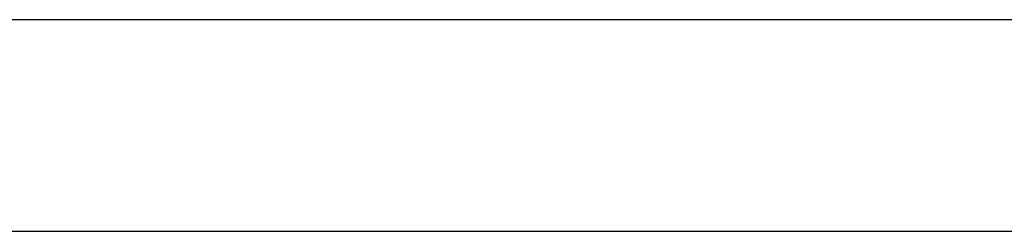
# Model space of a CAD drawing. Header units: metres. Extents: x 391.1 to 430.4, y 12.7 to 28.4.
# Tile 69 of 79: x 405.271 to 405.736, y 25.951 to 26.051. Entities that reach past the tile are written whole.
import ezdxf

# ---------------------------------------------------------------- set-up
doc = ezdxf.new("R2010")
doc.units = ezdxf.units.M
doc.layers.add('A-WALL-____-MCUT', color=7, linetype='Continuous', lineweight=25)
doc.layers.add('A-WALL-____-OTLN', color=7, linetype='Continuous', lineweight=25)

# ---------------------------------------------------------------- blocks, each defined once
blk = doc.blocks.new('Family - Envans PB-155467-02_CLI_AIRE_P0')
at = {"layer": 'A-WALL-____-MCUT', "color": 253, "true_color": 0xaaaaaa}
for p, q in [((1.64, 0.1), (0, 0.1)), ((0, 0), (1.64, 0))]:
    blk.add_line(p, q, dxfattribs=at)
at = {"layer": 'A-WALL-____-OTLN', "color": 253, "true_color": 0xaaaaaa}
for p, q in [((1.64, 0.1), (0, 0.1)), ((0, 0), (1.64, 0))]:
    blk.add_line(p, q, dxfattribs=at)
at = {"layer": 'A-WALL-____-OTLN', "color": 253, "lineweight": 18, "true_color": 0xaaaaaa}
blk.add_line((0, 0), (1.64, 0), dxfattribs=at)
blk = doc.blocks.new('LONDR55-XX_ZZ-ARQ-CAA-M3D-Londres55_ifc-1-02_CLI_AIRE_P0')
at = {"layer": 'A-WALL-____-OTLN', "color": 253, "lineweight": 18, "true_color": 0xaaaaaa}
blk.add_blockref('Family - Envans PB-155467-02_CLI_AIRE_P0', (404.71645, 25.95078), dxfattribs=at)

msp = doc.modelspace()

# ---------------------------------------------------------------- block references
at = {"lineweight": 5}
msp.add_blockref('LONDR55-XX_ZZ-ARQ-CAA-M3D-Londres55_ifc-1-02_CLI_AIRE_P0', (0, 0), dxfattribs=at)

doc.saveas('drawing.dxf')
